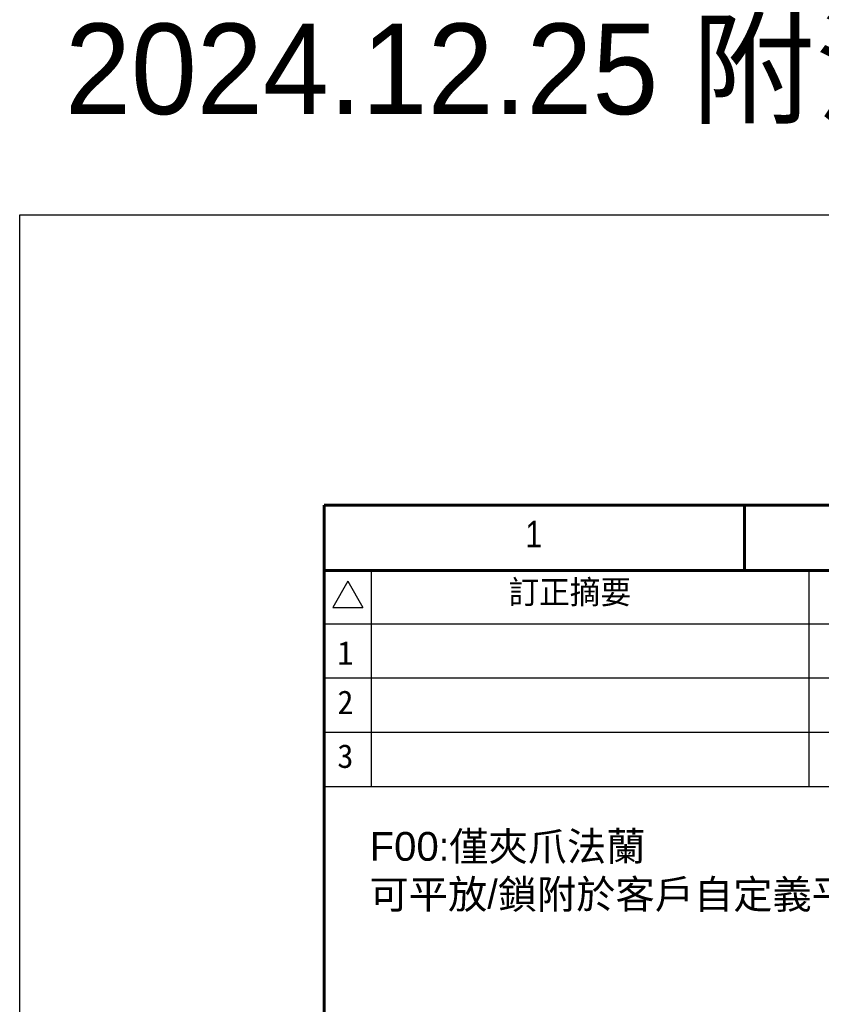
# Model space of a CAD drawing. Header units: inches. Extents: x 0 to 5766, y -2164 to 1330.
# Tile 183 of 217: x 4144 to 4321, y 438 to 655. Entities that reach past the tile are written whole.
import ezdxf
from ezdxf.enums import TextEntityAlignment as Align

# ---------------------------------------------------------------- set-up
doc = ezdxf.new("R2010")
doc.units = ezdxf.units.IN
doc.header["$MEASUREMENT"] = 0
doc.linetypes.add('SLD-實線', pattern=[0])
doc.layers.add('BORDER', color=7, linetype='Continuous')
doc.layers.add('圖框', color=7, linetype='SLD-實線')
doc.styles.add('SEACAD_arial_ttf', font='arial.ttf', dxfattribs={"height": 0.2})
doc.styles.get("Standard").update_dxf_attribs({"font": 'arial.ttf'})
doc.styles.add('標題欄', font='txt')

# ---------------------------------------------------------------- blocks, each defined once
blk = doc.blocks.new('A4橫')
at = {"layer": 'BORDER', "color": 123, "linetype": 'Continuous', "lineweight": 60, "ltscale": 25.4}
for p, q in [((4924.32, 1453.75), (4731.53, 1453.75)), ((4731.53, 1453.75), (4731.53, 1170.89)), ((4777.91, 1453.75), (4777.91, 1446.54)), ((4917.11, 1446.54), (4731.53, 1446.54))]:
    blk.add_line(p, q, dxfattribs=at)
at = {"layer": 'BORDER', "color": 60, "linetype": 'Continuous', "ltscale": 25.4}
for p, q in [((4736.7, 1446.54), (4736.7, 1422.7)), ((4784.99, 1446.54), (4784.99, 1422.7)), ((4734.14, 1445.38), (4732.47, 1442.49)), ((4734.14, 1445.38), (4735.81, 1442.49)), ((4732.47, 1442.49), (4735.81, 1442.49)), ((4818.71, 1440.65), (4731.53, 1440.65)), ((4818.71, 1434.67), (4731.53, 1434.67)), ((4917.11, 1428.69), (4731.53, 1428.69)), ((4917.11, 1422.7), (4731.53, 1422.7))]:
    blk.add_line(p, q, dxfattribs=at)
at = {"layer": 'BORDER', "color": 60, "linetype": 'Continuous', "ltscale": 25.4, "style": 'SEACAD_arial_ttf', "width": 0.8}
blk.add_text('1', height=2.94, dxfattribs=at).set_placement((4753.75, 1452.04), align=Align.TOP_LEFT)
at = {"layer": '圖框', "style": '標題欄'}
for s, height, p in [('訂正摘要', 2.605, (4751.86, 1445.48)), ('1', 2.61, (4732.98, 1438.77)), ('2', 2.61, (4732.98, 1433.32)), ('3', 2.61, (4732.98, 1427.38))]:
    blk.add_text(s, height=height, dxfattribs=at).set_placement(p, align=Align.TOP_LEFT)

msp = doc.modelspace()

# ---------------------------------------------------------------- linework, layer by layer
at = {"color": 4}
msp.add_lwpolyline([(4143.887, 611.783), (4663.887, 611.783), (4663.887, -2164.217), (4143.887, -2164.217)], close=True, dxfattribs=at)

# ---------------------------------------------------------------- block references
at = {"xscale": 2, "yscale": 2, "zscale": 2}
msp.add_blockref('A4橫', (-5251.97, -2359.857), dxfattribs=at)

# ---------------------------------------------------------------- texts
at = {"color": 4, "insert": (4153.887, 631.783), "char_height": 20, "attachment_point": 7}
msp.add_mtext_dynamic_manual_height_columns('\\pt120;{\\fPMingLiU|b0|i0|c136|p18;2024.12.25 附法蘭的示意圖}', width=644.11922, gutter_width=12.5, heights=[0], dxfattribs=at)
at = {"color": 7, "insert": (4221.097, 475.547), "char_height": 6.35, "attachment_point": 1}
msp.add_mtext_dynamic_manual_height_columns('F00{\\fPMingLiU|b0|i0|c136|p18;:僅夾爪法蘭\\P可平放/鎖附於客戶自定義平台上}', width=140.63922, gutter_width=12.5, heights=[0], dxfattribs=at)

doc.saveas('drawing.dxf')
